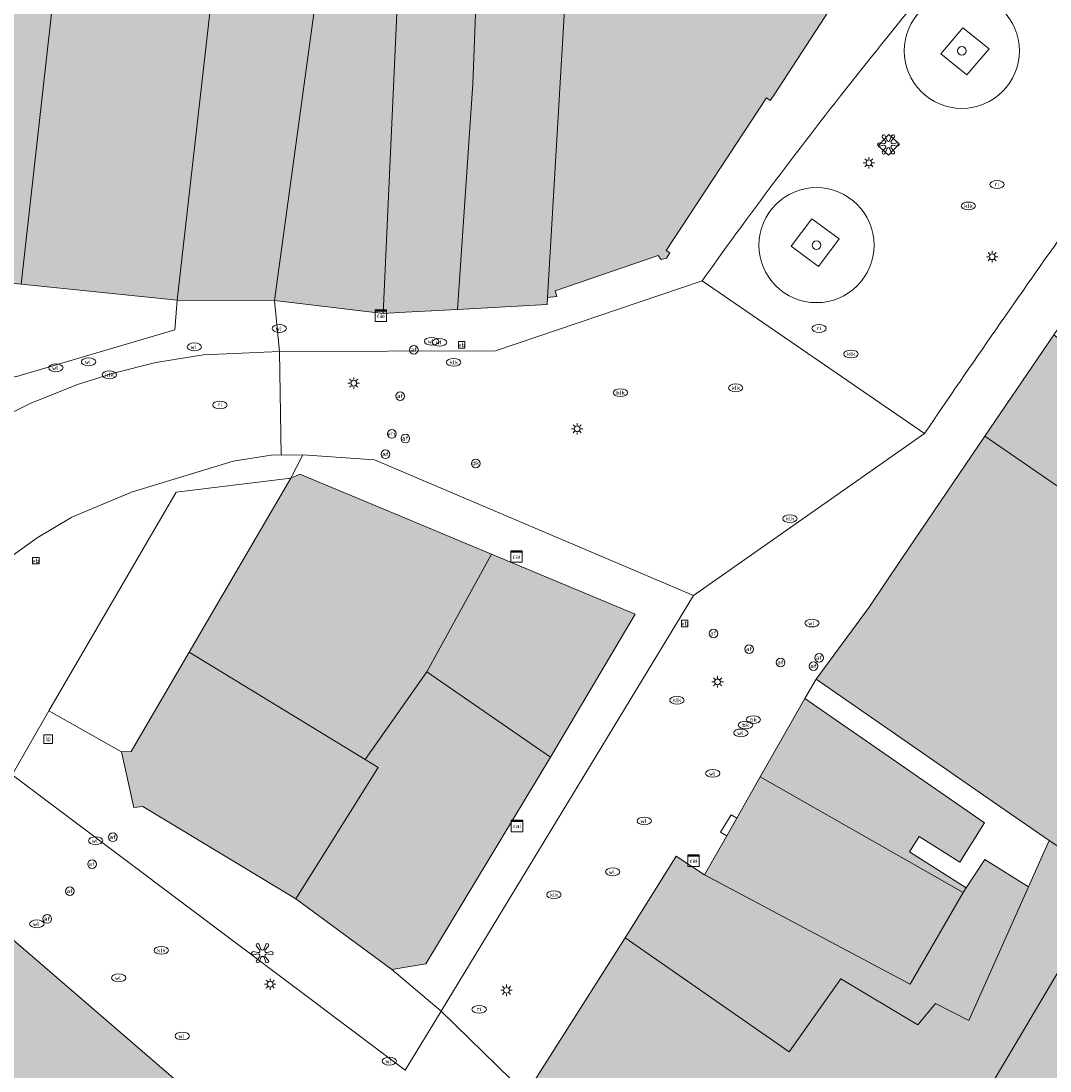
# Model space of a CAD drawing. Header units: metres. Extents: x 187482 to 189800, y 333582 to 335019.
# Tile 223 of 256: x 188983 to 189027, y 334354 to 334400. Entities that reach past the tile are written whole.
import ezdxf
from ezdxf.enums import TextEntityAlignment as Align

# ---------------------------------------------------------------- set-up
doc = ezdxf.new("R2010")
doc.units = ezdxf.units.M
doc.layers.get('0').update_dxf_attribs({"color": 252, "lineweight": 18})
for name, color, linetype, lineweight in [('B-WE-GR-BOOM-S', 252, 'Continuous', 18), ('B-WE-GR-GROENVOORZIENING-GV', 252, 'Continuous', 18), ('B-WE-IE-KUNSTOBJECT-S', 252, 'Continuous', 18), ('B-WE-IE-MEUBILAIR-S', 252, 'Continuous', 18), ('B-WE-IE-TERREINAFSCHEIDING_KUNSTMATIG_MUUR-G', 252, 'IE-TERREINAFSCHEIDING_KUNSTMATIG-SO', 18), ('B-WE-OG-BEBOUWING-GV', 252, 'Continuous', 18), ('B-WE-OG-TERREIN_ERF-GV', 252, 'Continuous', 18), ('B-WE-VH-OPENVERHARDING-GV', 252, 'Continuous', 18), ('B-WE-VH-OPENVERHARDING_BETONSTRAATSTEEN-GV', 252, 'Continuous', 18), ('B-WE-VH-OPENVERHARDING_SIERBESTRATING-GV', 252, 'Continuous', 18), ('B-WE-VH-OPENVERHARDING_STRAATBAKSTEEN-GV', 252, 'Continuous', 18)]:
    doc.layers.add(name, color=color, linetype=linetype, lineweight=lineweight)
doc.layers.add('B-WE-OG-BEBOUWING-V', color=7, linetype='Continuous', lineweight=18, true_color=0xf0f0f0)
doc.styles.add('NLCS-ISO', font='NLCS-ISO.ttf')
doc.linetypes.add('IE-TERREINAFSCHEIDING_KUNSTMATIG-SO', pattern='A,4,[82,NLCS.SHX,S=0.75,R=90,X=0,Y=0],4,-2', length=10)

# ---------------------------------------------------------------- blocks, each defined once
blk = doc.blocks.new('SIE-MEUBILAIR_BORD_LOCATIEPAAL-SO')
blk.add_lwpolyline([(-0.75, -0.75), (0.75, -0.75), (0.75, 0.75), (-0.75, 0.75)], close=True)
at = {"style": 'NLCS-ISO'}
blk.add_text('lp', height=0.75, dxfattribs=at).set_placement((0.01, 0.12), align=Align.MIDDLE_CENTER)
blk = doc.blocks.new('SIE-MEUBILAIR_BORD_VERKEER-SO')
blk.add_lwpolyline([(-0.5625, -0.5625), (0.5625, -0.5625), (0.5625, 0.5625), (-0.5625, 0.5625)], close=True)
at = {"style": 'NLCS-ISO'}
blk.add_text('vb', height=0.75, dxfattribs=at).set_placement((0, 0), align=Align.MIDDLE_CENTER)
blk = doc.blocks.new('SIE-MEUBILAIR_KAST_CAI-SO')
for points in [[(-1, 1), (1, 1), (1, 0.84), (-1, 0.84)], [(-1, 0.76), (1, 0.76), (1, -1), (-1, -1)]]:
    blk.add_lwpolyline(points, close=True)
at = {"style": 'NLCS-ISO'}
blk.add_text('cai', height=0.75, dxfattribs=at).set_placement((0, 0), align=Align.MIDDLE_CENTER)
blk = doc.blocks.new('SIE-MEUBILAIR_PAAL_LICHTMAST-SO')
for points in [[(-0.62, 0), (-1, 0)], [(-0.71, 0.71), (-0.44, 0.44)], [(0, 1), (0, 0.62)], [(0.44, 0.44), (0.71, 0.71)], [(1, 0), (0.62, 0)], [(-0.71, -0.71), (-0.44, -0.44)], [(0, -0.62), (0, -1)], [(0.44, -0.44), (0.71, -0.71)]]:
    blk.add_lwpolyline(points)
blk.add_circle((0, 0), 0.5)
blk = doc.blocks.new('SIE-MEUBILAIR_PAAL_AFSLUITPAAL-SO')
blk.add_circle((0, 0), 0.75)
at = {"style": 'NLCS-ISO'}
blk.add_text('af', height=0.75, dxfattribs=at).set_placement((0, 0.05), align=Align.MIDDLE_CENTER)
blk = doc.blocks.new('SIE-MEUBILAIR_PAAL_DRUKKNOPPAAL-SO')
blk.add_circle((0, 0), 0.75)
at = {"style": 'NLCS-ISO'}
blk.add_text('dk', height=0.75, dxfattribs=at).set_placement((0, 0.07), align=Align.MIDDLE_CENTER)
blk = doc.blocks.new('SIE-MEUBILAIR_PAAL_VRI-SO')
blk.add_circle((0, 0), 0.75)
at = {"style": 'NLCS-ISO'}
blk.add_text('vri', height=0.75, dxfattribs=at).set_placement((-0.08, 0.07), align=Align.MIDDLE_CENTER)
blk = doc.blocks.new('SIE-MEUBILAIR_PUT_BRANDKRAAN-SO')
blk.add_ellipse((0, 0), major_axis=(1.25, 0), ratio=0.54)
at = {"style": 'NLCS-ISO'}
blk.add_text('bk', height=0.75, dxfattribs=at).set_placement((0.03, 0), align=Align.MIDDLE_CENTER)
blk = doc.blocks.new('SIE-MEUBILAIR_PUT_WATERLEIDINGPUT-SO')
blk.add_ellipse((0, 0), major_axis=(1.25, 0), ratio=0.54)
at = {"style": 'NLCS-ISO'}
blk.add_text('wl', height=0.75, dxfattribs=at).set_placement((-0.14, 0), align=Align.MIDDLE_CENTER)
blk = doc.blocks.new('SIE-MEUBILAIR_PUT_KOLK-SO')
blk.add_ellipse((0, 0), major_axis=(1.25, 0), ratio=0.54)
at = {"style": 'NLCS-ISO'}
blk.add_text('klk', height=0.75, dxfattribs=at).set_placement((0.03, 0), align=Align.MIDDLE_CENTER)
blk = doc.blocks.new('SIE-MEUBILAIR_PUT_RIOOLPUT-SO')
blk.add_ellipse((0, 0), major_axis=(1.25, 0), ratio=0.54)
at = {"style": 'NLCS-ISO'}
blk.add_text('ri', height=0.75, dxfattribs=at).set_placement((-0.04, 0.07), align=Align.MIDDLE_CENTER)
blk = doc.blocks.new('SIE-KUNSTOBJECT-SO')
at = {"flags": 128}
blk.add_lwpolyline([(0.27, -0.73, 0.700208), (-0.27, -0.73), (-0.56, -1.53, -1), (-1.05, -1.25), (-0.5, -0.6, 0.700208), (-0.77, -0.13), (-1.6, -0.28, -1), (-1.6, 0.28), (-0.77, 0.13, 0.700208), (-0.5, 0.6), (-1.05, 1.25, -1), (-0.56, 1.53), (-0.27, 0.73, 0.700208), (0.27, 0.73), (0.56, 1.53, -1), (1.05, 1.25), (0.5, 0.6, 0.700208), (0.77, 0.13), (1.6, 0.28, -1), (1.6, -0.28), (0.77, -0.13, 0.700208), (0.5, -0.6), (1.05, -1.25, -1), (0.56, -1.53)], format="xyb", close=True, dxfattribs=at)
blk = doc.blocks.new('SGR-BOOM_GBKN-SO')
at = {"color": 0, "linetype": 'ByBlock', "lineweight": 18}
for radius in [2, 0.15]:
    blk.add_circle((0, 0), radius, dxfattribs=at)

msp = doc.modelspace()

# ---------------------------------------------------------------- hatches: boundary and pattern name
at = {"layer": 'B-WE-OG-BEBOUWING-V'}
h = msp.add_hatch(color=256, dxfattribs=at)
h.dxf.hatch_style = 1
h.paths.add_polyline_path([(188985.416, 334427.298), (188987.442, 334430.567), (188987.068, 334430.773), (188987.714, 334432.14), (188982.005, 334435.136), (188981.454, 334435.425), (188979.128, 334430.92)], flags=16)
h.paths.add_polyline_path([(188975.25, 334389.342), (188977.651, 334405.449), (188977.21, 334405.479), (188979.766, 334416.693), (188980.692, 334419.464), (188980.844, 334419.92), (188979.889, 334418.727), (188979.396, 334416.933), (188974.921, 334417.992), (188975.421, 334420.252), (188974.198, 334420.64), (188971.608, 334415.422), (188973.374, 334414.793), (188967.693, 334390.725), (188968.648, 334390.401)], flags=16)
h.paths.add_polyline_path([(188980.844, 334419.92), (188980.692, 334419.464), (188979.766, 334416.693), (188977.21, 334405.479), (188977.651, 334405.449), (188975.25, 334389.342), (188982.603, 334388.59), (188985.019, 334410.193), (188986.918, 334410.434), (188987.419, 334414.527), (188987.587, 334415.981), (188985.788, 334416.086), (188986.741, 334417.657), (188990.44, 334423.755), (188992.659, 334427.335), (188987.442, 334430.567), (188985.416, 334427.298)], flags=17)
h.paths.add_polyline_path([(188965.306, 334428.53), (188969.603, 334426.101), (188970.619, 334427.842), (188971.744, 334429.844), (188973.285, 334432.588), (188975.446, 334436.436), (188970.77, 334439.15), (188969.173, 334440.076), (188963.173, 334429.736)], flags=16)
h.paths.add_polyline_path([(188986.741, 334417.657), (188985.788, 334416.086), (188987.587, 334415.981), (188987.419, 334414.527), (188986.918, 334410.434), (188990.732, 334410.922), (188992.079, 334411.349), (188992.389, 334414.769), (188990.464, 334414.923), (188990.699, 334416.335)], flags=16)
h = msp.add_hatch(color=256, dxfattribs=at)
h.dxf.hatch_style = 1
h.paths.add_polyline_path([(188986.918, 334410.434), (188985.019, 334410.193), (188982.603, 334388.59), (188989.387, 334387.897), (188990.878, 334401.044), (188991.309, 334405.253), (188990.732, 334410.922)], flags=17)
h.paths.add_polyline_path([(188986.741, 334417.657), (188985.788, 334416.086), (188987.587, 334415.981), (188987.419, 334414.527), (188986.918, 334410.434), (188990.732, 334410.922), (188992.079, 334411.349), (188992.389, 334414.769), (188990.464, 334414.923), (188990.699, 334416.335)], flags=16)
h = msp.add_hatch(color=256, dxfattribs=at)
h.dxf.hatch_style = 1
h.paths.add_polyline_path([(188998.33, 334387.318), (188998.972, 334401.327), (188998.522, 334409.616), (188998.18, 334413.283), (188994.655, 334412.165), (188995.465, 334403.628), (188995.525, 334401.849), (188993.617, 334387.875)], flags=16)
h.paths.add_polyline_path([(188990.732, 334410.922), (188991.309, 334405.253), (188990.878, 334401.044), (188989.387, 334387.897), (188993.617, 334387.875), (188995.525, 334401.849), (188995.465, 334403.628), (188994.655, 334412.165)], flags=17)
h.paths.add_polyline_path([(188986.741, 334417.657), (188985.788, 334416.086), (188987.587, 334415.981), (188987.419, 334414.527), (188986.918, 334410.434), (188990.732, 334410.922), (188992.079, 334411.349), (188992.389, 334414.769), (188990.464, 334414.923), (188990.699, 334416.335)], flags=16)
h = msp.add_hatch(color=256, dxfattribs=at)
h.dxf.hatch_style = 1
h.paths.add_polyline_path([(189000.556, 334409.896), (189001.594, 334404.894), (189001.997, 334401.11), (189002.377, 334401.107), (189002.23, 334397.297), (189001.557, 334387.496), (189005.45, 334387.712), (189005.468, 334388.006), (189006.452, 334404.723), (189009.679, 334406.581), (189005.223, 334412.735)], flags=17)
h.paths.add_polyline_path([(189007.88, 334413.53), (189005.759, 334411.995), (189009.679, 334406.581), (189012.08, 334408.199)], flags=16)
h = msp.add_hatch(color=256, dxfattribs=at)
h.dxf.hatch_style = 1
h.paths.add_polyline_path([(189017.911, 334400.8), (189016.947, 334402.023), (189012.08, 334408.199), (189009.679, 334406.581), (189006.452, 334404.723), (189005.468, 334388.006), (189005.87, 334388.059), (189005.808, 334388.298), (189010.282, 334389.844), (189010.402, 334389.669), (189010.645, 334389.719), (189010.784, 334389.958), (189010.624, 334390.058), (189014.979, 334396.692), (189015.142, 334396.576), (189015.314, 334396.818)], flags=17)
h.paths.add_polyline_path([(189007.88, 334413.53), (189005.759, 334411.995), (189009.679, 334406.581), (189012.08, 334408.199)], flags=16)
h = msp.add_hatch(color=256, dxfattribs=at)
h.dxf.hatch_style = 1
h.paths.add_polyline_path([(188998.33, 334387.318), (188998.972, 334401.327), (188998.522, 334409.616), (188998.18, 334413.283), (188994.655, 334412.165), (188995.465, 334403.628), (188995.525, 334401.849), (188993.617, 334387.875)], flags=16)
h.paths.add_polyline_path([(188998.522, 334409.616), (188998.972, 334401.327), (188998.33, 334387.318), (188999.309, 334387.372), (189001.557, 334387.496), (189002.23, 334397.297), (189002.377, 334401.107), (189001.997, 334401.11), (189001.594, 334404.894), (189000.556, 334409.896)], flags=17)
h = msp.add_hatch(color=256, dxfattribs=at)
h.dxf.hatch_style = 1
h.paths.add_polyline_path([(189056.195, 334378.547), (189055.057, 334376.987), (189049.492, 334381.487), (189050.547, 334382.998), (189038.196, 334392.355), (189033.851, 334395.645), (189031.481, 334392.218), (189041.16, 334385.157), (189040.968, 334384.832), (189057.854, 334371.719), (189060.226, 334374.893), (189060.417, 334375.151)], flags=16)
h.paths.add_polyline_path([(189026.361, 334362.397), (189024.474, 334363.585), (189023.658, 334362.361), (189023.532, 334362.145), (189021.221, 334358.172), (189012.285, 334362.917), (189011.063, 334363.737), (189008.84, 334360.188), (189015.964, 334355.23), (189018.207, 334358.399), (189021.565, 334356.396), (189022.332, 334357.329), (189023.779, 334356.582)], flags=16)
h.paths.add_polyline_path([(189046.663, 334364.9), (189036.679, 334372.704), (189032.351, 334376.092), (189032.553, 334376.42), (189024.473, 334381.988), (189020.865, 334376.666), (189019.437, 334374.559), (189017.135, 334371.428), (189024.976, 334365.998), (189027.261, 334364.415), (189029.976, 334362.612), (189029.05, 334361.049), (189029.474, 334360.761), (189030.101, 334361.8), (189033.056, 334359.779), (189037.513, 334366.296), (189043.945, 334361.564), (189044.316, 334362.019)], flags=17)
h = msp.add_hatch(color=256, dxfattribs=at)
h.dxf.hatch_style = 1
h.paths.add_polyline_path([(189056.195, 334378.547), (189055.057, 334376.987), (189049.492, 334381.487), (189050.547, 334382.998), (189038.196, 334392.355), (189033.851, 334395.645), (189031.481, 334392.218), (189041.16, 334385.157), (189040.968, 334384.832), (189057.854, 334371.719), (189060.226, 334374.893), (189060.417, 334375.151)], flags=16)
h.paths.add_polyline_path([(189026.361, 334362.397), (189024.474, 334363.585), (189023.658, 334362.361), (189023.532, 334362.145), (189021.221, 334358.172), (189012.285, 334362.917), (189011.063, 334363.737), (189008.84, 334360.188), (189015.964, 334355.23), (189018.207, 334358.399), (189021.565, 334356.396), (189022.332, 334357.329), (189023.779, 334356.582)], flags=16)
h.paths.add_polyline_path([(189052.348, 334368.555), (189051.641, 334367.573), (189027.459, 334386.391), (189024.473, 334381.988), (189032.553, 334376.42), (189032.351, 334376.092), (189036.679, 334372.704), (189046.663, 334364.9), (189050.242, 334362.026), (189050.565, 334361.805), (189051.163, 334362.528), (189052.949, 334365.052), (189054.331, 334367.005)], flags=17)
h = msp.add_hatch(color=256, dxfattribs=at)
h.dxf.hatch_style = 1
h.paths.add_polyline_path([(188989.906, 334372.596), (188987.392, 334368.286), (188986.967, 334368.268), (188987.507, 334365.849), (188987.89, 334365.888), (188994.545, 334361.87), (188998.113, 334367.583), (188997.55, 334367.927)], flags=17)
h.paths.add_polyline_path([(189003.04, 334376.856), (188998.181, 334378.889), (188994.719, 334380.338), (188994.315, 334380.154), (188989.906, 334372.596), (188997.55, 334367.927), (189000.228, 334371.737)], flags=16)
h = msp.add_hatch(color=256, dxfattribs=at)
h.dxf.hatch_style = 1
h.paths.add_polyline_path([(189003.04, 334376.856), (188998.181, 334378.889), (188994.719, 334380.338), (188994.315, 334380.154), (188989.906, 334372.596), (188997.55, 334367.927), (189000.228, 334371.737)], flags=16)
h.paths.add_polyline_path([(189005.599, 334368.038), (189009.283, 334374.244), (189003.04, 334376.856), (189000.228, 334371.737)], flags=17)
h = msp.add_hatch(color=256, dxfattribs=at)
h.dxf.hatch_style = 1
h.paths.add_polyline_path([(188998.706, 334358.806), (189000.187, 334359.05), (189005.599, 334368.038), (189000.228, 334371.737), (188997.55, 334367.927), (188998.113, 334367.583), (188994.545, 334361.87)], flags=17)
h.paths.add_polyline_path([(189003.04, 334376.856), (188998.181, 334378.889), (188994.719, 334380.338), (188994.315, 334380.154), (188989.906, 334372.596), (188997.55, 334367.927), (189000.228, 334371.737)], flags=16)
h = msp.add_hatch(color=256, dxfattribs=at)
h.dxf.hatch_style = 1
h.paths.add_polyline_path([(189023.532, 334362.145), (189023.658, 334362.361), (189021.194, 334363.912), (189021.62, 334364.589), (189023.389, 334363.476), (189024.459, 334365.176), (189016.653, 334370.582), (189014.71, 334367.172)], flags=17)
h.paths.add_polyline_path([(189026.361, 334362.397), (189024.474, 334363.585), (189023.658, 334362.361), (189023.532, 334362.145), (189021.221, 334358.172), (189012.285, 334362.917), (189011.063, 334363.737), (189008.84, 334360.188), (189015.964, 334355.23), (189018.207, 334358.399), (189021.565, 334356.396), (189022.332, 334357.329), (189023.779, 334356.582)], flags=16)
h = msp.add_hatch(color=256, dxfattribs=at)
h.dxf.hatch_style = 1
h.paths.add_polyline_path([(189013.693, 334365.388), (189013.256, 334364.621), (189012.285, 334362.917), (189021.221, 334358.172), (189023.532, 334362.145), (189014.71, 334367.172)], flags=17)
h.paths.add_polyline_path([(189026.361, 334362.397), (189024.474, 334363.585), (189023.658, 334362.361), (189023.532, 334362.145), (189021.221, 334358.172), (189012.285, 334362.917), (189011.063, 334363.737), (189008.84, 334360.188), (189015.964, 334355.23), (189018.207, 334358.399), (189021.565, 334356.396), (189022.332, 334357.329), (189023.779, 334356.582)], flags=16)
h = msp.add_hatch(color=256, dxfattribs=at)
h.dxf.hatch_style = 1
h.paths.add_polyline_path([(189026.361, 334362.397), (189024.474, 334363.585), (189023.658, 334362.361), (189023.532, 334362.145), (189021.221, 334358.172), (189012.285, 334362.917), (189011.063, 334363.737), (189008.84, 334360.188), (189015.964, 334355.23), (189018.207, 334358.399), (189021.565, 334356.396), (189022.332, 334357.329), (189023.779, 334356.582)], flags=16)
h.paths.add_polyline_path([(189029.05, 334361.049), (189029.976, 334362.612), (189027.261, 334364.415), (189026.361, 334362.397), (189023.779, 334356.582), (189022.332, 334357.329), (189021.565, 334356.396), (189018.207, 334358.399), (189015.964, 334355.23), (189008.84, 334360.188), (189004.895, 334353.953), (189005.107, 334352.833), (189009.858, 334349.313), (189013.09, 334346.534), (189017.106, 334350.25), (189017.222, 334350.136), (189018.714, 334351.749), (189019.743, 334352.016), (189021.078, 334353.635), (189023.096, 334352.116), (189024.88, 334354.009), (189025.605, 334355.231)], flags=17)
h = msp.add_hatch(color=256, dxfattribs=at)
h.dxf.hatch_style = 1
h.paths.add_polyline_path([(189032.807, 334358.481), (189028.026, 334352.28), (189017.166, 334342.424), (189017.12, 334342.329), (189019.581, 334339.944), (189022.444, 334337.435), (189026.166, 334341.434), (189031.981, 334348.369), (189030.844, 334349.36), (189033.757, 334352.544), (189034.898, 334351.733), (189036.132, 334353.218), (189037.716, 334355.124)], flags=17)
h.paths.add_polyline_path([(189026.361, 334362.397), (189024.474, 334363.585), (189023.658, 334362.361), (189023.532, 334362.145), (189021.221, 334358.172), (189012.285, 334362.917), (189011.063, 334363.737), (189008.84, 334360.188), (189015.964, 334355.23), (189018.207, 334358.399), (189021.565, 334356.396), (189022.332, 334357.329), (189023.779, 334356.582)], flags=16)
h = msp.add_hatch(color=256, dxfattribs=at)
h.dxf.hatch_style = 1
h.paths.add_polyline_path([(189032.807, 334358.481), (189029.474, 334360.761), (189029.05, 334361.049), (189025.605, 334355.231), (189024.88, 334354.009), (189023.096, 334352.116), (189021.078, 334353.635), (189019.743, 334352.016), (189018.714, 334351.749), (189017.222, 334350.136), (189017.106, 334350.25), (189013.09, 334346.534), (189017.166, 334342.424), (189028.026, 334352.28)], flags=17)
h.paths.add_polyline_path([(189026.361, 334362.397), (189024.474, 334363.585), (189023.658, 334362.361), (189023.532, 334362.145), (189021.221, 334358.172), (189012.285, 334362.917), (189011.063, 334363.737), (189008.84, 334360.188), (189015.964, 334355.23), (189018.207, 334358.399), (189021.565, 334356.396), (189022.332, 334357.329), (189023.779, 334356.582)], flags=16)
h = msp.add_hatch(color=256, dxfattribs=at)
h.dxf.hatch_style = 1
h.paths.add_polyline_path([(188980.277, 334344.534), (188982.533, 334347.66), (188975.847, 334353.104), (188973.298, 334350.073)], flags=16)
h.paths.add_polyline_path([(188977.629, 334339.831), (188981.944, 334336.334), (188984.199, 334339.056), (188981.178, 334341.557), (188990.08, 334353.336), (188981.961, 334360.351), (188975.847, 334353.104), (188982.533, 334347.66), (188980.277, 334344.534), (188977.156, 334340.213)], flags=17)
h.paths.add_polyline_path([(188973.298, 334350.073), (188970.02, 334346.173), (188977.156, 334340.213), (188980.277, 334344.534)], flags=16)
h.paths.add_polyline_path([(188999.016, 334345.664), (188987.375, 334332.645), (188990.455, 334328.997), (188989.476, 334328.043), (188990.343, 334327.017), (188991.184, 334327.837), (188993.274, 334325.249), (188995.737, 334328.543), (188993.203, 334330.269), (189003.214, 334342.177)], flags=16)

# ---------------------------------------------------------------- linework, layer by layer
at = {"layer": 'B-WE-GR-GROENVOORZIENING-GV', "flags": 128}
for points in [[(189022.551, 334398.603), (189023.692, 334397.686), (189024.654, 334398.822), (189023.513, 334399.739)], [(189017.247, 334389.36), (189018.144, 334390.557), (189016.949, 334391.435), (189016.052, 334390.238)]]:
    msp.add_lwpolyline(points, close=True, dxfattribs=at)
at = {"layer": 'B-WE-IE-TERREINAFSCHEIDING_KUNSTMATIG_MUUR-G', "ltscale": 0.2, "flags": 128}
msp.add_lwpolyline([(189020.741, 334394.697), (189020.292, 334395.097), (189019.834, 334394.599), (189020.283, 334394.199)], close=True, dxfattribs=at)
at = {"layer": 'B-WE-OG-BEBOUWING-GV', "flags": 128}
for points in [[(188980.844, 334419.92), (188980.692, 334419.464), (188979.766, 334416.693), (188977.21, 334405.479), (188977.651, 334405.449), (188975.25, 334389.342), (188982.603, 334388.59), (188985.019, 334410.193), (188986.918, 334410.434), (188987.419, 334414.527), (188987.587, 334415.981), (188985.788, 334416.086), (188986.741, 334417.657), (188990.44, 334423.755), (188992.659, 334427.335), (188987.442, 334430.567), (188985.416, 334427.298)], [(188998.33, 334387.318), (188998.972, 334401.327), (188998.522, 334409.616), (188998.18, 334413.283), (188994.655, 334412.165), (188995.465, 334403.628), (188995.525, 334401.849), (188993.617, 334387.875)], [(189000.556, 334409.896), (189001.594, 334404.894), (189001.997, 334401.11), (189002.377, 334401.107), (189002.23, 334397.297), (189001.557, 334387.496), (189005.45, 334387.712), (189005.468, 334388.006), (189006.452, 334404.723), (189009.679, 334406.581), (189005.223, 334412.735)], [(188990.732, 334410.922), (188991.309, 334405.253), (188990.878, 334401.044), (188989.387, 334387.897), (188993.617, 334387.875), (188995.525, 334401.849), (188995.465, 334403.628), (188994.655, 334412.165)], [(188986.918, 334410.434), (188985.019, 334410.193), (188982.603, 334388.59), (188989.387, 334387.897), (188990.878, 334401.044), (188991.309, 334405.253), (188990.732, 334410.922)], [(188998.522, 334409.616), (188998.972, 334401.327), (188998.33, 334387.318), (188999.309, 334387.372), (189001.557, 334387.496), (189002.23, 334397.297), (189002.377, 334401.107), (189001.997, 334401.11), (189001.594, 334404.894), (189000.556, 334409.896)], [(189017.911, 334400.8), (189016.947, 334402.023), (189012.08, 334408.199), (189009.679, 334406.581), (189006.452, 334404.723), (189005.468, 334388.006), (189005.87, 334388.059), (189005.808, 334388.298), (189010.282, 334389.844), (189010.402, 334389.669), (189010.645, 334389.719), (189010.784, 334389.958), (189010.624, 334390.058), (189014.979, 334396.692), (189015.142, 334396.576), (189015.314, 334396.818)], [(189052.348, 334368.555), (189051.641, 334367.573), (189027.459, 334386.391), (189024.473, 334381.988), (189032.553, 334376.42), (189032.351, 334376.092), (189036.679, 334372.704), (189046.663, 334364.9), (189050.242, 334362.026), (189050.565, 334361.805), (189051.163, 334362.528), (189052.949, 334365.052), (189054.331, 334367.005)], [(189046.663, 334364.9), (189036.679, 334372.704), (189032.351, 334376.092), (189032.553, 334376.42), (189024.473, 334381.988), (189020.865, 334376.666), (189019.437, 334374.559), (189017.135, 334371.428), (189024.976, 334365.998), (189027.261, 334364.415), (189029.976, 334362.612), (189029.05, 334361.049), (189029.474, 334360.761), (189030.101, 334361.8), (189033.056, 334359.779), (189037.513, 334366.296), (189043.945, 334361.564), (189044.316, 334362.019)], [(189003.04, 334376.856), (188998.181, 334378.889), (188994.719, 334380.338), (188994.315, 334380.154), (188989.906, 334372.596), (188997.55, 334367.927), (189000.228, 334371.737)], [(189005.599, 334368.038), (189009.283, 334374.244), (189003.04, 334376.856), (189000.228, 334371.737)], [(188989.906, 334372.596), (188987.392, 334368.286), (188986.967, 334368.268), (188987.507, 334365.849), (188987.89, 334365.888), (188994.545, 334361.87), (188998.113, 334367.583), (188997.55, 334367.927)], [(188998.706, 334358.806), (189000.187, 334359.05), (189005.599, 334368.038), (189000.228, 334371.737), (188997.55, 334367.927), (188998.113, 334367.583), (188994.545, 334361.87)], [(189023.532, 334362.145), (189023.658, 334362.361), (189021.194, 334363.912), (189021.62, 334364.589), (189023.389, 334363.476), (189024.459, 334365.176), (189016.653, 334370.582), (189014.71, 334367.172)], [(189013.693, 334365.388), (189013.256, 334364.621), (189012.285, 334362.917), (189021.221, 334358.172), (189023.532, 334362.145), (189014.71, 334367.172)], [(189029.05, 334361.049), (189029.976, 334362.612), (189027.261, 334364.415), (189026.361, 334362.397), (189023.779, 334356.582), (189022.332, 334357.329), (189021.565, 334356.396), (189018.207, 334358.399), (189015.964, 334355.23), (189008.84, 334360.188), (189004.895, 334353.953), (189005.107, 334352.833), (189009.858, 334349.313), (189013.09, 334346.534), (189017.106, 334350.25), (189017.222, 334350.136), (189018.714, 334351.749), (189019.743, 334352.016), (189021.078, 334353.635), (189023.096, 334352.116), (189024.88, 334354.009), (189025.605, 334355.231)], [(189026.361, 334362.397), (189024.474, 334363.585), (189023.658, 334362.361), (189023.532, 334362.145), (189021.221, 334358.172), (189012.285, 334362.917), (189011.063, 334363.737), (189008.84, 334360.188), (189015.964, 334355.23), (189018.207, 334358.399), (189021.565, 334356.396), (189022.332, 334357.329), (189023.779, 334356.582)], [(189032.807, 334358.481), (189029.474, 334360.761), (189029.05, 334361.049), (189025.605, 334355.231), (189024.88, 334354.009), (189023.096, 334352.116), (189021.078, 334353.635), (189019.743, 334352.016), (189018.714, 334351.749), (189017.222, 334350.136), (189017.106, 334350.25), (189013.09, 334346.534), (189017.166, 334342.424), (189028.026, 334352.28)], [(188977.629, 334339.831), (188981.944, 334336.334), (188984.199, 334339.056), (188981.178, 334341.557), (188990.08, 334353.336), (188981.961, 334360.351), (188975.847, 334353.104), (188982.533, 334347.66), (188980.277, 334344.534), (188977.156, 334340.213)]]:
    msp.add_lwpolyline(points, close=True, dxfattribs=at)
at = {"layer": 'B-WE-OG-TERREIN_ERF-GV', "flags": 128}
for points in [[(189027.261, 334364.415), (189024.976, 334365.998), (189017.135, 334371.428), (189016.653, 334370.582), (189024.459, 334365.176), (189023.389, 334363.476), (189021.62, 334364.589), (189021.194, 334363.912), (189023.658, 334362.361), (189024.474, 334363.585), (189026.361, 334362.397)], [(189013.256, 334364.621), (189013.693, 334365.388), (189013.453, 334365.525), (189012.98, 334364.779)]]:
    msp.add_lwpolyline(points, close=True, dxfattribs=at)
at = {"layer": 'B-WE-VH-OPENVERHARDING-GV', "flags": 128}
for points in [[(189029.318, 334331.502), (189026.304, 334334.185), (189023.431, 334336.742), (189023.346, 334336.644), (189022.444, 334337.435), (189019.581, 334339.944), (189017.12, 334342.329), (189017.166, 334342.424), (189013.09, 334346.534), (189009.858, 334349.313), (189005.107, 334352.833), (189000.853, 334356.992), (188999.282, 334354.435), (188982.209, 334367.26)], [(188981.961, 334360.351), (188990.08, 334353.336), (188994.114, 334349.851), (188999.016, 334345.664), (189003.214, 334342.177), (189008.375, 334337.835), (189014.238, 334332.505), (189014.807, 334331.986), (189014.729, 334331.845), (189016.689, 334330.114), (189016.596, 334329.813), (189017.961, 334329.058), (189018.04, 334329.145), (189018.629, 334328.637), (189023.336, 334324.537)]]:
    msp.add_lwpolyline(points, dxfattribs=at)
at = {"layer": 'B-WE-VH-OPENVERHARDING_BETONSTRAATSTEEN-GV', "flags": 128}
msp.add_lwpolyline([(188932.774, 334389.23), (188963.052, 334369.889), (188964.663, 334369.289), (188966.352, 334368.972), (188967.323, 334368.833), (188971.993, 334370.147), (188972.47, 334370.52), (188975.059, 334371.975), (188978.557, 334374.16), (188983.299, 334377.568), (188984.811, 334378.466), (188987.4, 334379.554), (188991.818, 334380.896), (188993.555, 334381.167), (188993.899, 334381.159), (188993.823, 334385.662), (188990.525, 334385.521), (188988.457, 334385.188), (188986.612, 334384.725), (188985.049, 334384.229), (188982.998, 334383.4), (188980.871, 334382.349), (188979.285, 334381.421), (188973.786, 334377.44)], dxfattribs=at)
at = {"layer": 'B-WE-VH-OPENVERHARDING_SIERBESTRATING-GV', "flags": 128}
for points in [[(188989.387, 334387.897), (188982.603, 334388.59), (188975.25, 334389.342), (188968.648, 334390.401), (188967.693, 334390.725), (188955.883, 334394.728), (188950.774, 334396.791), (188945.588, 334400.133), (188939.655, 334403.988), (188937.478, 334400.658), (188950.172, 334392.329), (188968.455, 334386.152), (188982.355, 334384.567), (188989.281, 334386.606)], [(189019.834, 334394.599), (189020.283, 334394.199), (189020.741, 334394.697), (189020.292, 334395.097)], [(189011.814, 334375.062), (188997.956, 334380.955), (188994.846, 334381.168), (188994.315, 334380.154), (188994.719, 334380.338), (188998.181, 334378.889), (189003.04, 334376.856), (189009.283, 334374.244), (189005.599, 334368.038), (189000.187, 334359.05), (188998.706, 334358.806), (189000.853, 334356.992)], [(188986.967, 334368.268), (188987.392, 334368.286), (188989.906, 334372.596), (188994.315, 334380.154), (188989.338, 334379.555), (188983.804, 334370.047)], [(188994.545, 334361.87), (188987.89, 334365.888), (188987.507, 334365.849), (188986.967, 334368.268), (188983.804, 334370.047), (188982.209, 334367.26), (188999.282, 334354.435), (189000.853, 334356.992), (188998.706, 334358.806)]]:
    msp.add_lwpolyline(points, close=True, dxfattribs=at)
at = {"layer": 'B-WE-VH-OPENVERHARDING_STRAATBAKSTEEN-GV', "flags": 128}
for points in [[(189024.473, 334381.988), (189027.459, 334386.391), (189028.376, 334387.72), (189031.481, 334392.218), (189033.851, 334395.645), (189038.999, 334402.762)], [(188973.786, 334377.44), (188979.285, 334381.421), (188980.871, 334382.349), (188982.998, 334383.4), (188985.049, 334384.229), (188986.612, 334384.725), (188988.457, 334385.188), (188990.525, 334385.521), (188993.823, 334385.662), (188993.617, 334387.875), (188989.387, 334387.897), (188989.281, 334386.606), (188982.355, 334384.567), (188968.455, 334386.152), (188950.172, 334392.329), (188937.478, 334400.658)], [(189017.911, 334400.8), (189015.314, 334396.818), (189015.142, 334396.576), (189014.979, 334396.692), (189010.624, 334390.058), (189010.784, 334389.958), (189010.645, 334389.719), (189010.402, 334389.669), (189010.282, 334389.844), (189005.808, 334388.298), (189005.87, 334388.059), (189005.468, 334388.006), (189005.45, 334387.712), (189001.557, 334387.496), (188999.309, 334387.372), (188998.33, 334387.318), (188993.617, 334387.875), (188993.823, 334385.662), (189003.217, 334385.691), (189012.185, 334388.738)], [(189012.185, 334388.738), (189021.854, 334382.106)], [(189021.854, 334382.106), (189011.814, 334375.062), (189000.853, 334356.992), (189005.107, 334352.833), (189004.895, 334353.953), (189008.84, 334360.188), (189011.063, 334363.737), (189012.285, 334362.917), (189013.256, 334364.621), (189012.98, 334364.779), (189013.453, 334365.525), (189013.693, 334365.388), (189014.71, 334367.172), (189016.653, 334370.582), (189017.135, 334371.428), (189019.437, 334374.559), (189020.865, 334376.666), (189024.473, 334381.988)], [(188982.209, 334367.26), (188983.804, 334370.047), (188989.338, 334379.555), (188994.315, 334380.154), (188994.846, 334381.168), (188993.899, 334381.159), (188993.555, 334381.167), (188991.818, 334380.896), (188987.4, 334379.554), (188984.811, 334378.466), (188983.299, 334377.568), (188978.557, 334374.16)]]:
    msp.add_lwpolyline(points, dxfattribs=at)
at = {"layer": 'B-WE-VH-OPENVERHARDING_STRAATBAKSTEEN-GV'}
for points in [[(189022.711, 334402.345, 0.006453), (189019.086, 334397.9)], [(189019.086, 334397.9, -0.006453), (189022.711, 334402.345)], [(189019.086, 334397.9, 0.006453), (189015.577, 334393.363)], [(189015.577, 334393.363, -0.006453), (189019.086, 334397.9)], [(189015.577, 334393.363, 0.006589), (189012.185, 334388.738)], [(189012.185, 334388.738, -0.006589), (189015.577, 334393.363)], [(189024.944, 334386.612, -0.002639), (189028.082, 334391.084)], [(189028.082, 334391.084, 0.002639), (189024.944, 334386.612)], [(189021.854, 334382.106, -0.002639), (189024.944, 334386.612)], [(189024.944, 334386.612, 0.002639), (189021.854, 334382.106)]]:
    msp.add_lwpolyline(points, format="xyb", dxfattribs=at)
at = {"layer": 'B-WE-VH-OPENVERHARDING_STRAATBAKSTEEN-GV', "flags": 128}
for points in [[(189022.551, 334398.603), (189023.513, 334399.739), (189024.654, 334398.822), (189023.692, 334397.686)], [(189019.834, 334394.599), (189020.292, 334395.097), (189020.741, 334394.697), (189020.283, 334394.199)], [(189017.247, 334389.36), (189016.052, 334390.238), (189016.949, 334391.435), (189018.144, 334390.557)], [(189011.814, 334375.062), (189021.854, 334382.106), (189012.185, 334388.738), (189003.217, 334385.691), (188993.823, 334385.662), (188993.899, 334381.159), (188994.846, 334381.168), (188997.956, 334380.955)]]:
    msp.add_lwpolyline(points, close=True, dxfattribs=at)

# ---------------------------------------------------------------- block references
at = {"layer": 'B-WE-GR-BOOM-S', "xscale": 1.25, "yscale": 1.25, "zscale": 1.25}
for p in [(189023.469, 334398.73), (189017.154, 334390.289)]:
    msp.add_blockref('SGR-BOOM_GBKN-SO', p, dxfattribs=at)
at = {"layer": 'B-WE-IE-KUNSTOBJECT-S', "xscale": 0.25, "yscale": 0.25, "zscale": 0.25}
for p in [(189020.278, 334394.662), (188993.088, 334359.512)]:
    msp.add_blockref('SIE-KUNSTOBJECT-SO', p, dxfattribs=at)
at = {"layer": 'B-WE-IE-MEUBILAIR-S', "xscale": 0.25, "yscale": 0.25, "zscale": 0.25}
for name, p in [('SIE-MEUBILAIR_PAAL_LICHTMAST-SO', (189019.432, 334393.867)), ('SIE-MEUBILAIR_PUT_RIOOLPUT-SO', (189024.998, 334392.924)), ('SIE-MEUBILAIR_PUT_KOLK-SO', (189023.751, 334391.994)), ('SIE-MEUBILAIR_PAAL_LICHTMAST-SO', (189024.784, 334389.785)), ('SIE-MEUBILAIR_KAST_CAI-SO', (188998.232, 334387.222)), ('SIE-MEUBILAIR_PUT_WATERLEIDINGPUT-SO', (188993.822, 334386.666)), ('SIE-MEUBILAIR_PUT_RIOOLPUT-SO', (189017.268, 334386.667)), ('SIE-MEUBILAIR_PUT_WATERLEIDINGPUT-SO', (188990.128, 334385.867)), ('SIE-MEUBILAIR_PUT_WATERLEIDINGPUT-SO', (189000.435, 334386.11)), ('SIE-MEUBILAIR_PUT_WATERLEIDINGPUT-SO', (189000.78, 334386.066)), ('SIE-MEUBILAIR_BORD_VERKEER-SO', (189001.744, 334385.956)), ('SIE-MEUBILAIR_PAAL_AFSLUITPAAL-SO', (188999.668, 334385.742)), ('SIE-MEUBILAIR_PUT_KOLK-SO', (189018.653, 334385.558)), ('SIE-MEUBILAIR_PUT_WATERLEIDINGPUT-SO', (188984.115, 334384.956)), ('SIE-MEUBILAIR_PUT_WATERLEIDINGPUT-SO', (188985.536, 334385.216)), ('SIE-MEUBILAIR_PUT_KOLK-SO', (189001.392, 334385.193)), ('SIE-MEUBILAIR_PUT_KOLK-SO', (188986.437, 334384.651)), ('SIE-MEUBILAIR_PAAL_LICHTMAST-SO', (188997.053, 334384.29)), ('SIE-MEUBILAIR_PUT_KOLK-SO', (189013.643, 334384.085)), ('SIE-MEUBILAIR_PAAL_AFSLUITPAAL-SO', (188999.074, 334383.727)), ('SIE-MEUBILAIR_PUT_KOLK-SO', (189008.638, 334383.873)), ('SIE-MEUBILAIR_PUT_RIOOLPUT-SO', (188991.24, 334383.341)), ('SIE-MEUBILAIR_PAAL_LICHTMAST-SO', (189006.759, 334382.307)), ('SIE-MEUBILAIR_PAAL_VRI-SO', (188998.707, 334382.081)), ('SIE-MEUBILAIR_PAAL_AFSLUITPAAL-SO', (188999.295, 334381.878)), ('SIE-MEUBILAIR_PAAL_AFSLUITPAAL-SO', (188998.434, 334381.198)), ('SIE-MEUBILAIR_PAAL_DRUKKNOPPAAL-SO', (189002.352, 334380.799)), ('SIE-MEUBILAIR_PUT_KOLK-SO', (189016, 334378.403)), ('SIE-MEUBILAIR_KAST_CAI-SO', (189004.123, 334376.755)), ('SIE-MEUBILAIR_BORD_VERKEER-SO', (188983.241, 334376.571)), ('SIE-MEUBILAIR_BORD_VERKEER-SO', (189011.432, 334373.846)), ('SIE-MEUBILAIR_PUT_WATERLEIDINGPUT-SO', (189016.961, 334373.86)), ('SIE-MEUBILAIR_PAAL_AFSLUITPAAL-SO', (189012.678, 334373.406)), ('SIE-MEUBILAIR_PAAL_AFSLUITPAAL-SO', (189014.232, 334372.728)), ('SIE-MEUBILAIR_PAAL_AFSLUITPAAL-SO', (189015.598, 334372.148)), ('SIE-MEUBILAIR_PAAL_AFSLUITPAAL-SO', (189017.276, 334372.353)), ('SIE-MEUBILAIR_PAAL_AFSLUITPAAL-SO', (189017.027, 334371.984)), ('SIE-MEUBILAIR_PAAL_LICHTMAST-SO', (189012.861, 334371.305)), ('SIE-MEUBILAIR_PUT_KOLK-SO', (189011.093, 334370.509)), ('SIE-MEUBILAIR_PUT_BRANDKRAAN-SO', (189014.072, 334369.431)), ('SIE-MEUBILAIR_PUT_BRANDKRAAN-SO', (189014.412, 334369.663)), ('SIE-MEUBILAIR_PUT_WATERLEIDINGPUT-SO', (189013.872, 334369.089)), ('SIE-MEUBILAIR_BORD_LOCATIEPAAL-SO', (188983.775, 334368.818)), ('SIE-MEUBILAIR_PUT_WATERLEIDINGPUT-SO', (189012.65, 334367.328)), ('SIE-MEUBILAIR_PUT_WATERLEIDINGPUT-SO', (189009.673, 334365.263)), ('SIE-MEUBILAIR_KAST_CAI-SO', (189004.145, 334365.044)), ('SIE-MEUBILAIR_PUT_WATERLEIDINGPUT-SO', (188985.844, 334364.405)), ('SIE-MEUBILAIR_PAAL_AFSLUITPAAL-SO', (188986.591, 334364.551)), ('SIE-MEUBILAIR_KAST_CAI-SO', (189011.813, 334363.535)), ('SIE-MEUBILAIR_PAAL_AFSLUITPAAL-SO', (188985.685, 334363.387)), ('SIE-MEUBILAIR_PUT_WATERLEIDINGPUT-SO', (189008.302, 334363.05)), ('SIE-MEUBILAIR_PAAL_AFSLUITPAAL-SO', (188984.723, 334362.208)), ('SIE-MEUBILAIR_PUT_KOLK-SO', (189005.749, 334362.056)), ('SIE-MEUBILAIR_PUT_WATERLEIDINGPUT-SO', (188983.288, 334360.789)), ('SIE-MEUBILAIR_PAAL_AFSLUITPAAL-SO', (188983.742, 334361.002)), ('SIE-MEUBILAIR_PUT_KOLK-SO', (188988.693, 334359.636)), ('SIE-MEUBILAIR_PUT_WATERLEIDINGPUT-SO', (188986.845, 334358.443)), ('SIE-MEUBILAIR_PAAL_LICHTMAST-SO', (188993.425, 334358.169)), ('SIE-MEUBILAIR_PAAL_LICHTMAST-SO', (189003.691, 334357.9)), ('SIE-MEUBILAIR_PUT_RIOOLPUT-SO', (189002.502, 334357.072)), ('SIE-MEUBILAIR_PUT_WATERLEIDINGPUT-SO', (188989.606, 334355.913)), ('SIE-MEUBILAIR_PUT_WATERLEIDINGPUT-SO', (188998.597, 334354.822))]:
    msp.add_blockref(name, p, dxfattribs=at)

doc.saveas('drawing.dxf')
